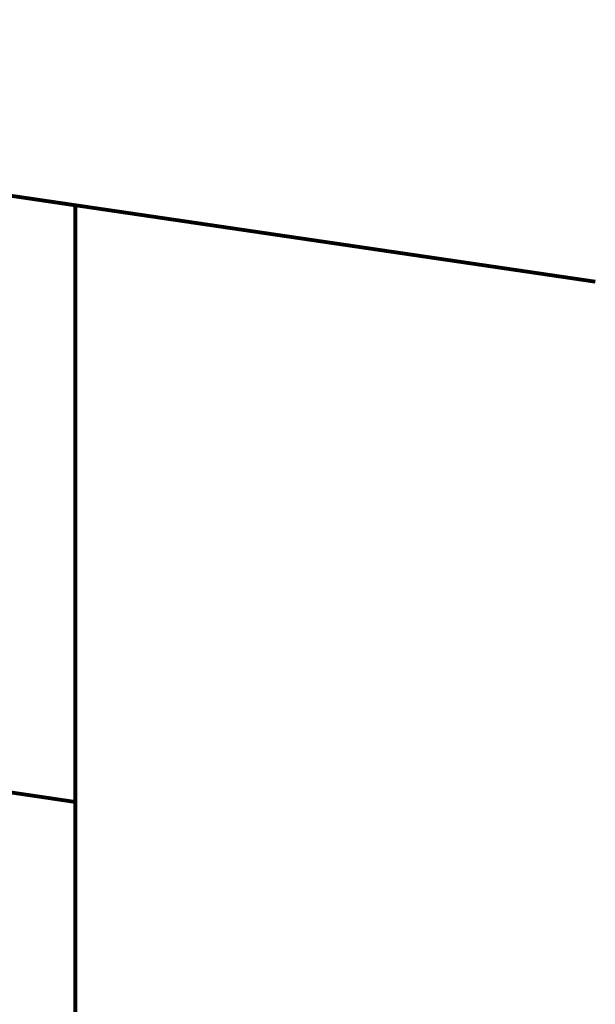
# Model space of a CAD drawing. Header units: millimetres. Extents: x -34570 to 24172, y 36800 to 73669.
# Tile 91 of 91: x 17456 to 19212, y 63333 to 66336. Entities that reach past the tile are written whole.
import ezdxf

# ---------------------------------------------------------------- set-up
doc = ezdxf.new("R2010")
doc.units = ezdxf.units.MM
doc.layers.add('Algemeen01', color=253, linetype='Continuous', lineweight=80)

msp = doc.modelspace()

# ---------------------------------------------------------------- linework, layer by layer
at = {"layer": 'Algemeen01'}
for p, q in [((19211.94425, 65536.54571), (-5002.84244, 69087.7736)), ((17626.53885, 65769.05388), (176.48348, 68328.19777)), ((17626.53885, 65769.05388), (496.48348, 68281.26806)), ((17626.53885, 63949.79985), (1661.53885, 66291.15243)), ((17626.53885, 56844.81741), (17626.53885, 65769.05388))]:
    msp.add_line(p, q, dxfattribs=at)

doc.saveas('drawing.dxf')
